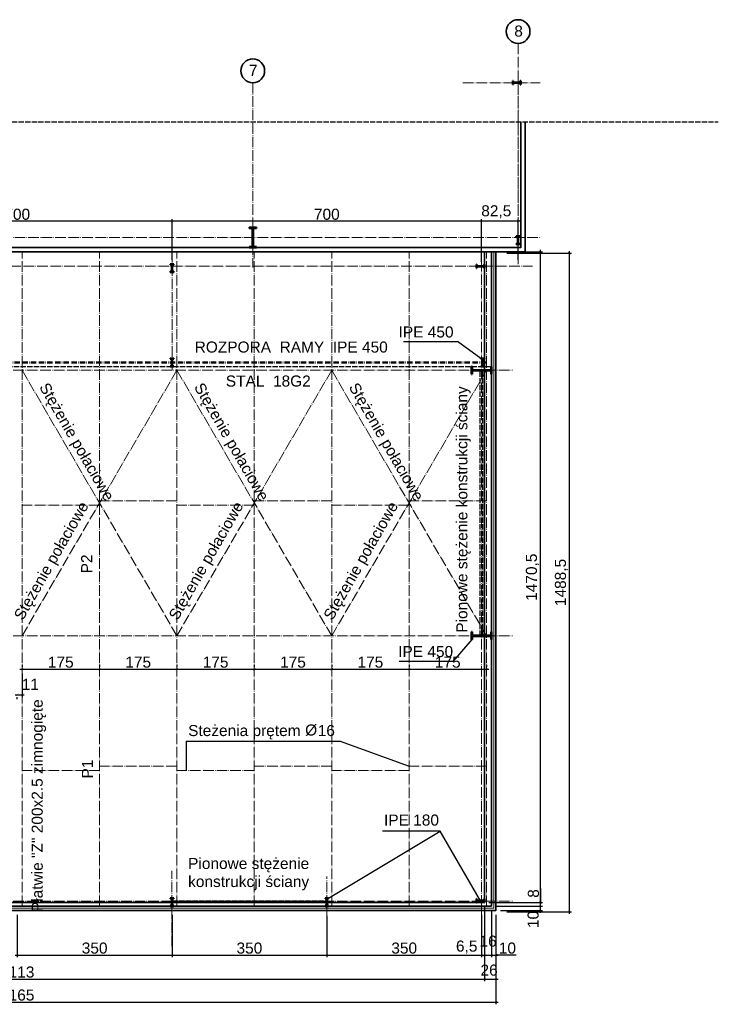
# Model space of a CAD drawing. Header units: millimetres. Extents: x 470 to 12498, y 432 to 3069.
# Tile 4 of 6: x 3676 to 5256, y 813 to 3039. Entities that reach past the tile are written whole.
import ezdxf

# ---------------------------------------------------------------- set-up
doc = ezdxf.new("R2010")
doc.units = ezdxf.units.MM
for name, pattern in [('ACAD_ISO02W100', [15, 12, -3]), ('ACAD_ISO04W100', [30.5, 24, -3, 0.5, -3]), ('ACAD_ISO10W100', [18.5, 12, -3, 0.5, -3])]:
    doc.linetypes.add(name, pattern=pattern)
for name, color, linetype, lineweight in [('fundamenty', 6, 'Continuous', 50), ('krawędzie', 3, 'Continuous', 35), ('kreskowanie', 1, 'Continuous', 15), ('ocieplenie', 8, 'BATTING', 18), ('osie budynku', 9, 'ACAD_ISO04W100', 20), ('osie elem.konstr', 8, 'ACAD_ISO10W100', 50), ('przerywane', 3, 'ACAD_ISO02W100', 25), ('stolarka', 5, 'Continuous', 35), ('wymiary', 2, 'Continuous', 25)]:
    doc.layers.add(name, color=color, linetype=linetype, lineweight=lineweight)
doc.layers.add('tekst', color=2, linetype='Continuous')
doc.styles.add('arial25', font='arial.ttf', dxfattribs={"height": 25})
doc.linetypes.add('BATTING', pattern='A,0.0001,-0.1,[134,ltypeshp.shx,S=0.1,R=0,X=-0.1,Y=0],-0.2,[134,ltypeshp.shx,S=0.1,R=180,X=0.1,Y=0],-0.1', length=0.4001)
doc.dimstyles.new('wymiar25', dxfattribs={"dimtxt": 25, "dimasz": 5, "dimexe": 5, "dimexo": 10, "dimgap": 3, "dimtad": 1, "dimdec": 1, "dimtxsty": 'arial25', "dimblk": 'ARCHTICK', "dimcen": 5, "dimdle": 5, "dimclrd": 256, "dimclre": 256, "dimclrt": 256, "dimazin": 2, "dimtfac": 1, "dimtdec": 1, "dimtmove": 1, "dimatfit": 3, "dimldrblk": 'ARCHTICK', "dimfxl": 1, "dimlwd": -1, "dimlwe": -1, "dimarcsym": 0})

# ---------------------------------------------------------------- blocks, each defined once
blk = doc.blocks.new('IPE450')
at = {"layer": 'fundamenty'}
for p, q in [((5244.6, 5292.9), (5244.6, 5291.6)), ((5261.6, 5292.9), (5244.6, 5292.9)), ((5252.5, 5291.6), (5244.6, 5291.6)), ((5252.5, 5249.1), (5252.5, 5291.6)), ((5261.6, 5291.6), (5253.7, 5291.6)), ((5253.7, 5249.1), (5253.7, 5291.6)), ((5261.6, 5291.6), (5261.6, 5292.9)), ((5244.6, 5249.1), (5252.5, 5249.1)), ((5244.6, 5249.1), (5244.6, 5247.9)), ((5244.6, 5247.9), (5261.6, 5247.9)), ((5253.7, 5249.1), (5261.6, 5249.1)), ((5261.6, 5247.9), (5261.6, 5249.1))]:
    blk.add_line(p, q, dxfattribs=at)
blk = doc.blocks.new('IPE180')
at = {"layer": 'fundamenty'}
for p, q in [((578.7, 4573.8), (578.7, 4582)), ((578.7, 4582), (579.7, 4582)), ((579.7, 4573.8), (578.7, 4573.8)), ((579.7, 4578.4), (579.7, 4582)), ((579.7, 4578.4), (595.7, 4578.4)), ((579.7, 4577.4), (595.7, 4577.4)), ((579.7, 4573.8), (579.7, 4577.4)), ((595.7, 4582), (596.7, 4582)), ((595.7, 4582), (595.7, 4578.4)), ((595.7, 4577.4), (595.7, 4573.8)), ((596.7, 4573.8), (595.7, 4573.8)), ((596.7, 4582), (596.7, 4573.8))]:
    blk.add_line(p, q, dxfattribs=at)
blk = doc.blocks.new('_ArchTick')
at = {"color": 0, "linetype": 'ByBlock', "const_width": 0.15}
blk.add_lwpolyline([(-0.5, -0.5), (0.5, 0.5)], dxfattribs=at)
blk = doc.blocks.new('*D72')
at = {"layer": 'Defpoints', "color": 0, "transparency": 16777216}
for p in [(4720.9, 2583), (4720.9, 2481.2), (4803.4, 2486.2)]:
    blk.add_point(p, dxfattribs=at)
at = {"layer": 'wymiary', "transparency": 16777216}
for p, q in [((4808.4, 2583), (4715.9, 2583)), ((4720.9, 2491.2), (4720.9, 2588)), ((4803.4, 2496.2), (4803.4, 2588))]:
    blk.add_line(p, q, dxfattribs=at)
at = {"layer": 'wymiary', "transparency": 16777216, "xscale": 5, "yscale": 5, "zscale": 5, "rotation": 180}
blk.add_blockref('_ArchTick', (4720.9, 2583), dxfattribs=at)
at = {"layer": 'wymiary', "transparency": 16777216, "xscale": 5, "yscale": 5, "zscale": 5}
blk.add_blockref('_ArchTick', (4803.4, 2583), dxfattribs=at)
at = {"layer": 'wymiary', "transparency": 16777216, "insert": (4754.1, 2604.4), "char_height": 25, "attachment_point": 5, "style": 'arial25'}
blk.add_mtext('82,5', dxfattribs=at)
blk = doc.blocks.new('*D79')
at = {"layer": 'Defpoints', "color": 0, "transparency": 16777216}
for p in [(3670.9, 1025.2), (4020.9, 1025.2), (4020.9, 924.3)]:
    blk.add_point(p, dxfattribs=at)
at = {"layer": 'wymiary', "transparency": 16777216}
for p, q in [((3670.9, 1015.2), (3670.9, 919.3)), ((4020.9, 1015.2), (4020.9, 919.3)), ((3665.9, 924.3), (4025.9, 924.3))]:
    blk.add_line(p, q, dxfattribs=at)
at = {"layer": 'wymiary', "transparency": 16777216, "xscale": 5, "yscale": 5, "zscale": 5, "rotation": 180}
blk.add_blockref('_ArchTick', (3670.9, 924.3), dxfattribs=at)
at = {"layer": 'wymiary', "transparency": 16777216, "xscale": 5, "yscale": 5, "zscale": 5}
blk.add_blockref('_ArchTick', (4020.9, 924.3), dxfattribs=at)
at = {"layer": 'wymiary', "transparency": 16777216, "insert": (3845.9, 940.1), "char_height": 25, "attachment_point": 5, "style": 'arial25'}
blk.add_mtext('350', dxfattribs=at)
blk = doc.blocks.new('*D80')
at = {"layer": 'Defpoints', "color": 0, "transparency": 16777216}
for p in [(4020.9, 1025.2), (4370.9, 1023.3), (4370.9, 924.3)]:
    blk.add_point(p, dxfattribs=at)
at = {"layer": 'wymiary', "transparency": 16777216}
for p, q in [((4020.9, 1015.2), (4020.9, 919.3)), ((4370.9, 1013.3), (4370.9, 919.3)), ((4015.9, 924.3), (4375.9, 924.3))]:
    blk.add_line(p, q, dxfattribs=at)
at = {"layer": 'wymiary', "transparency": 16777216, "xscale": 5, "yscale": 5, "zscale": 5, "rotation": 180}
blk.add_blockref('_ArchTick', (4020.9, 924.3), dxfattribs=at)
at = {"layer": 'wymiary', "transparency": 16777216, "xscale": 5, "yscale": 5, "zscale": 5}
blk.add_blockref('_ArchTick', (4370.9, 924.3), dxfattribs=at)
at = {"layer": 'wymiary', "transparency": 16777216, "insert": (4195.9, 940.1), "char_height": 25, "attachment_point": 5, "style": 'arial25'}
blk.add_mtext('350', dxfattribs=at)
blk = doc.blocks.new('*D81')
at = {"layer": 'Defpoints', "color": 0, "transparency": 16777216}
for p in [(4720.9, 1025.2), (4370.9, 1023.3), (4720.9, 924.3)]:
    blk.add_point(p, dxfattribs=at)
at = {"layer": 'wymiary', "transparency": 16777216}
for p, q in [((4370.9, 1013.3), (4370.9, 919.3)), ((4720.9, 1015.2), (4720.9, 919.3)), ((4365.9, 924.3), (4725.9, 924.3))]:
    blk.add_line(p, q, dxfattribs=at)
at = {"layer": 'wymiary', "transparency": 16777216, "xscale": 5, "yscale": 5, "zscale": 5, "rotation": 180}
blk.add_blockref('_ArchTick', (4370.9, 924.3), dxfattribs=at)
at = {"layer": 'wymiary', "transparency": 16777216, "xscale": 5, "yscale": 5, "zscale": 5}
blk.add_blockref('_ArchTick', (4720.9, 924.3), dxfattribs=at)
at = {"layer": 'wymiary', "transparency": 16777216, "insert": (4545.9, 940.1), "char_height": 25, "attachment_point": 5, "style": 'arial25'}
blk.add_mtext('350', dxfattribs=at)
blk = doc.blocks.new('*D82')
at = {"layer": 'Defpoints', "color": 0, "transparency": 16777216}
for p in [(4720.9, 1025.2), (4727.4, 1043.2), (4727.4, 924.3)]:
    blk.add_point(p, dxfattribs=at)
at = {"layer": 'wymiary', "transparency": 16777216}
for p, q in [((4727.4, 1033.2), (4727.4, 919.3)), ((4720.9, 1015.2), (4720.9, 919.3)), ((4661.3, 924.3), (4720.9, 924.3)), ((4715.9, 924.3), (4732.4, 924.3))]:
    blk.add_line(p, q, dxfattribs=at)
at = {"layer": 'wymiary', "transparency": 16777216, "xscale": 5, "yscale": 5, "zscale": 5, "rotation": 180}
blk.add_blockref('_ArchTick', (4720.9, 924.3), dxfattribs=at)
at = {"layer": 'wymiary', "transparency": 16777216, "xscale": 5, "yscale": 5, "zscale": 5}
blk.add_blockref('_ArchTick', (4727.4, 924.3), dxfattribs=at)
at = {"layer": 'wymiary', "transparency": 16777216, "insert": (4687.2, 942.4), "char_height": 25, "attachment_point": 5, "style": 'arial25'}
blk.add_mtext('6,5', dxfattribs=at)
blk = doc.blocks.new('*D83')
at = {"layer": 'Defpoints', "color": 0, "transparency": 16777216}
for p in [(4727.4, 1043.2), (4743.4, 1035.2), (4743.4, 924.3)]:
    blk.add_point(p, dxfattribs=at)
at = {"layer": 'wymiary', "transparency": 16777216}
for p, q in [((4727.4, 1033.2), (4727.4, 919.3)), ((4743.4, 1025.2), (4743.4, 919.3)), ((4722.4, 924.3), (4748.4, 924.3))]:
    blk.add_line(p, q, dxfattribs=at)
at = {"layer": 'wymiary', "transparency": 16777216, "xscale": 5, "yscale": 5, "zscale": 5, "rotation": 180}
blk.add_blockref('_ArchTick', (4727.4, 924.3), dxfattribs=at)
at = {"layer": 'wymiary', "transparency": 16777216, "xscale": 5, "yscale": 5, "zscale": 5}
blk.add_blockref('_ArchTick', (4743.4, 924.3), dxfattribs=at)
at = {"layer": 'wymiary', "transparency": 16777216, "insert": (4735.7, 955.8), "char_height": 25, "attachment_point": 5, "style": 'arial25'}
blk.add_mtext('16', dxfattribs=at)
blk = doc.blocks.new('*D84')
at = {"layer": 'Defpoints', "color": 0, "transparency": 16777216}
for p in [(4743.4, 1035.2), (4753.4, 1025.2), (4753.4, 924.3)]:
    blk.add_point(p, dxfattribs=at)
at = {"layer": 'wymiary', "transparency": 16777216}
for p, q in [((4743.4, 1025.2), (4743.4, 919.3)), ((4753.4, 1015.2), (4753.4, 919.3)), ((4738.4, 924.3), (4758.4, 924.3)), ((4798.9, 924.3), (4753.4, 924.3))]:
    blk.add_line(p, q, dxfattribs=at)
at = {"layer": 'wymiary', "transparency": 16777216, "xscale": 5, "yscale": 5, "zscale": 5, "rotation": 180}
blk.add_blockref('_ArchTick', (4743.4, 924.3), dxfattribs=at)
at = {"layer": 'wymiary', "transparency": 16777216, "xscale": 5, "yscale": 5, "zscale": 5}
blk.add_blockref('_ArchTick', (4753.4, 924.3), dxfattribs=at)
at = {"layer": 'wymiary', "transparency": 16777216, "insert": (4779.2, 940.1), "char_height": 25, "attachment_point": 5, "style": 'arial25'}
blk.add_mtext('10', dxfattribs=at)
blk = doc.blocks.new('*D85')
at = {"layer": 'Defpoints', "color": 0, "transparency": 16777216}
for p in [(4020.9, 2583), (4020.9, 2486.2), (4720.9, 2491.2)]:
    blk.add_point(p, dxfattribs=at)
at = {"layer": 'wymiary', "transparency": 16777216}
for p, q in [((4725.9, 2583), (4015.9, 2583)), ((4020.9, 2496.2), (4020.9, 2588)), ((4720.9, 2501.2), (4720.9, 2588))]:
    blk.add_line(p, q, dxfattribs=at)
at = {"layer": 'wymiary', "transparency": 16777216, "xscale": 5, "yscale": 5, "zscale": 5, "rotation": 180}
blk.add_blockref('_ArchTick', (4020.9, 2583), dxfattribs=at)
at = {"layer": 'wymiary', "transparency": 16777216, "xscale": 5, "yscale": 5, "zscale": 5}
blk.add_blockref('_ArchTick', (4720.9, 2583), dxfattribs=at)
at = {"layer": 'wymiary', "transparency": 16777216, "insert": (4370.9, 2598.8), "char_height": 25, "attachment_point": 5, "style": 'arial25'}
blk.add_mtext('700', dxfattribs=at)
blk = doc.blocks.new('*D86')
at = {"layer": 'Defpoints', "color": 0, "transparency": 16777216}
for p in [(3320.9, 2583), (3320.9, 2513.7), (4020.9, 2486.2)]:
    blk.add_point(p, dxfattribs=at)
at = {"layer": 'wymiary', "transparency": 16777216}
for p, q in [((4025.9, 2583), (3315.9, 2583)), ((3320.9, 2523.7), (3320.9, 2588)), ((4020.9, 2496.2), (4020.9, 2588))]:
    blk.add_line(p, q, dxfattribs=at)
at = {"layer": 'wymiary', "transparency": 16777216, "xscale": 5, "yscale": 5, "zscale": 5, "rotation": 180}
blk.add_blockref('_ArchTick', (3320.9, 2583), dxfattribs=at)
at = {"layer": 'wymiary', "transparency": 16777216, "xscale": 5, "yscale": 5, "zscale": 5}
blk.add_blockref('_ArchTick', (4020.9, 2583), dxfattribs=at)
at = {"layer": 'wymiary', "transparency": 16777216, "insert": (3670.9, 2598.8), "char_height": 25, "attachment_point": 5, "style": 'arial25'}
blk.add_mtext('700', dxfattribs=at)
blk = doc.blocks.new('*D90')
at = {"layer": 'Defpoints', "color": 0, "transparency": 16777216}
for p in [(4727.4, 1046.2), (2614.4, 1025.2), (4727.4, 870.1)]:
    blk.add_point(p, dxfattribs=at)
at = {"layer": 'wymiary', "transparency": 16777216}
for p, q in [((4727.4, 1036.2), (4727.4, 865.1)), ((2614.4, 1015.2), (2614.4, 865.1)), ((2609.4, 870.1), (4732.4, 870.1))]:
    blk.add_line(p, q, dxfattribs=at)
at = {"layer": 'wymiary', "transparency": 16777216, "xscale": 5, "yscale": 5, "zscale": 5, "rotation": 180}
blk.add_blockref('_ArchTick', (2614.4, 870.1), dxfattribs=at)
at = {"layer": 'wymiary', "transparency": 16777216, "xscale": 5, "yscale": 5, "zscale": 5}
blk.add_blockref('_ArchTick', (4727.4, 870.1), dxfattribs=at)
at = {"layer": 'wymiary', "transparency": 16777216, "insert": (3670.9, 885.9), "char_height": 25, "attachment_point": 5, "style": 'arial25'}
blk.add_mtext('2113', dxfattribs=at)
blk = doc.blocks.new('*D91')
at = {"layer": 'Defpoints', "color": 0, "transparency": 16777216}
for p in [(4727.4, 1046.2), (4753.4, 1025.2), (4753.4, 870.1)]:
    blk.add_point(p, dxfattribs=at)
at = {"layer": 'wymiary', "transparency": 16777216}
for p, q in [((4727.4, 1036.2), (4727.4, 865.1)), ((4753.4, 1015.2), (4753.4, 865.1)), ((4722.4, 870.1), (4758.4, 870.1))]:
    blk.add_line(p, q, dxfattribs=at)
at = {"layer": 'wymiary', "transparency": 16777216, "xscale": 5, "yscale": 5, "zscale": 5, "rotation": 180}
blk.add_blockref('_ArchTick', (4727.4, 870.1), dxfattribs=at)
at = {"layer": 'wymiary', "transparency": 16777216, "xscale": 5, "yscale": 5, "zscale": 5}
blk.add_blockref('_ArchTick', (4753.4, 870.1), dxfattribs=at)
at = {"layer": 'wymiary', "transparency": 16777216, "insert": (4737.8, 890.2), "char_height": 25, "attachment_point": 5, "style": 'arial25'}
blk.add_mtext('26', dxfattribs=at)
blk = doc.blocks.new('*D92')
at = {"layer": 'Defpoints', "color": 0, "transparency": 16777216}
for p in [(2588.4, 1025.2), (4753.4, 1025.2), (4753.4, 818.1)]:
    blk.add_point(p, dxfattribs=at)
at = {"layer": 'wymiary', "transparency": 16777216}
for p, q in [((2588.4, 1015.2), (2588.4, 813.1)), ((4753.4, 1015.2), (4753.4, 813.1)), ((2583.4, 818.1), (4758.4, 818.1))]:
    blk.add_line(p, q, dxfattribs=at)
at = {"layer": 'wymiary', "transparency": 16777216, "xscale": 5, "yscale": 5, "zscale": 5, "rotation": 180}
blk.add_blockref('_ArchTick', (2588.4, 818.1), dxfattribs=at)
at = {"layer": 'wymiary', "transparency": 16777216, "xscale": 5, "yscale": 5, "zscale": 5}
blk.add_blockref('_ArchTick', (4753.4, 818.1), dxfattribs=at)
at = {"layer": 'wymiary', "transparency": 16777216, "insert": (3670.9, 833.9), "char_height": 25, "attachment_point": 5, "style": 'arial25'}
blk.add_mtext('2165', dxfattribs=at)
blk = doc.blocks.new('*D61')
at = {"layer": 'Defpoints', "color": 0, "transparency": 16777216}
for p in [(4743.4, 1035.2), (4753.4, 1025.2), (4853.8, 1035.2)]:
    blk.add_point(p, dxfattribs=at)
at = {"layer": 'wymiary', "transparency": 16777216}
for p, q in [((4753.4, 1035.2), (4858.8, 1035.2)), ((4763.4, 1025.2), (4858.8, 1025.2)), ((4853.8, 1020.2), (4853.8, 1040.2))]:
    blk.add_line(p, q, dxfattribs=at)
at = {"layer": 'wymiary', "transparency": 16777216, "xscale": 5, "yscale": 5, "zscale": 5}
for p, rotation in [((4853.8, 1035.2), 90), ((4853.8, 1025.2), 270)]:
    blk.add_blockref('_ArchTick', p, dxfattribs=dict(at, rotation=rotation))
at = {"layer": 'wymiary', "transparency": 16777216, "insert": (4837.5, 1004.9), "char_height": 25, "attachment_point": 5, "rotation": 90, "style": 'arial25'}
blk.add_mtext('10', dxfattribs=at)
blk = doc.blocks.new('*D62')
at = {"layer": 'Defpoints', "color": 0, "transparency": 16777216}
for p in [(4727.4, 1043.2), (4743.4, 1035.2), (4853.8, 1043.2)]:
    blk.add_point(p, dxfattribs=at)
at = {"layer": 'wymiary', "transparency": 16777216}
for p, q in [((4853.8, 1074.8), (4853.8, 1043.2)), ((4853.8, 1030.2), (4853.8, 1048.2)), ((4737.4, 1043.2), (4858.8, 1043.2)), ((4753.4, 1035.2), (4858.8, 1035.2))]:
    blk.add_line(p, q, dxfattribs=at)
at = {"layer": 'wymiary', "transparency": 16777216, "xscale": 5, "yscale": 5, "zscale": 5}
for p, rotation in [((4853.8, 1043.2), 90), ((4853.8, 1035.2), 270)]:
    blk.add_blockref('_ArchTick', p, dxfattribs=dict(at, rotation=rotation))
at = {"layer": 'wymiary', "transparency": 16777216, "insert": (4838.1, 1063.6), "char_height": 25, "attachment_point": 5, "rotation": 90, "style": 'arial25'}
blk.add_mtext('8', dxfattribs=at)
blk = doc.blocks.new('*D93')
at = {"layer": 'Defpoints', "color": 0, "transparency": 16777216}
for p in [(4763.4, 2513.7), (4853.8, 2513.7), (4727.4, 1043.2)]:
    blk.add_point(p, dxfattribs=at)
at = {"layer": 'wymiary', "transparency": 16777216}
for p, q in [((4853.8, 1038.2), (4853.8, 2518.7)), ((4773.4, 2513.7), (4858.8, 2513.7)), ((4737.4, 1043.2), (4858.8, 1043.2))]:
    blk.add_line(p, q, dxfattribs=at)
at = {"layer": 'wymiary', "transparency": 16777216, "xscale": 5, "yscale": 5, "zscale": 5}
for p, rotation in [((4853.8, 2513.7), 90), ((4853.8, 1043.2), 270)]:
    blk.add_blockref('_ArchTick', p, dxfattribs=dict(at, rotation=rotation))
at = {"layer": 'wymiary', "transparency": 16777216, "insert": (4835.8, 1778.5), "char_height": 25, "attachment_point": 5, "rotation": 90, "style": 'arial25'}
blk.add_mtext('1470,5', dxfattribs=at)
blk = doc.blocks.new('*D63')
at = {"layer": 'Defpoints', "color": 0, "transparency": 16777216}
for p in [(4768, 2510.8), (4919.4, 2510.8), (4768, 1022.3)]:
    blk.add_point(p, dxfattribs=at)
at = {"layer": 'wymiary', "transparency": 16777216}
for p, q in [((4919.4, 1017.3), (4919.4, 2515.8)), ((4778, 2510.8), (4924.4, 2510.8)), ((4778, 1022.3), (4924.4, 1022.3))]:
    blk.add_line(p, q, dxfattribs=at)
at = {"layer": 'wymiary', "transparency": 16777216, "xscale": 5, "yscale": 5, "zscale": 5}
for p, rotation in [((4919.4, 2510.8), 90), ((4919.4, 1022.3), 270)]:
    blk.add_blockref('_ArchTick', p, dxfattribs=dict(at, rotation=rotation))
at = {"layer": 'wymiary', "transparency": 16777216, "insert": (4901.4, 1766.6), "char_height": 25, "attachment_point": 5, "rotation": 90, "style": 'arial25'}
blk.add_mtext('1488,5', dxfattribs=at)
blk = doc.blocks.new('*D100')
at = {"layer": 'Defpoints', "color": 0, "transparency": 16777216}
for p in [(3681.9, 1570.6), (3670.9, 1512.6), (3681.9, 1512.6)]:
    blk.add_point(p, dxfattribs=at)
at = {"layer": 'wymiary', "transparency": 16777216}
for p, q in [((3681.9, 1560.6), (3681.9, 1507.6)), ((3665.9, 1512.6), (3686.9, 1512.6)), ((3670.9, 1502.6), (3670.9, 1507.6))]:
    blk.add_line(p, q, dxfattribs=at)
at = {"layer": 'wymiary', "transparency": 16777216, "xscale": 5, "yscale": 5, "zscale": 5, "rotation": 180}
blk.add_blockref('_ArchTick', (3670.9, 1512.6), dxfattribs=at)
at = {"layer": 'wymiary', "transparency": 16777216, "xscale": 5, "yscale": 5, "zscale": 5}
blk.add_blockref('_ArchTick', (3681.9, 1512.6), dxfattribs=at)
at = {"layer": 'wymiary', "transparency": 16777216, "insert": (3700.4, 1536.4), "char_height": 25, "attachment_point": 5, "style": 'arial25'}
blk.add_mtext('11', dxfattribs=at)
blk = doc.blocks.new('*D101')
at = {"layer": 'Defpoints', "color": 0, "transparency": 16777216}
for p in [(3681.9, 1570.6), (3856.9, 1570.6), (3856.9, 1570.6)]:
    blk.add_point(p, dxfattribs=at)
at = {"layer": 'wymiary', "transparency": 16777216}
for p, q in [((3681.9, 1580.6), (3681.9, 1575.6)), ((3856.9, 1580.6), (3856.9, 1575.6)), ((3676.9, 1570.6), (3861.9, 1570.6))]:
    blk.add_line(p, q, dxfattribs=at)
at = {"layer": 'wymiary', "transparency": 16777216, "xscale": 5, "yscale": 5, "zscale": 5, "rotation": 180}
blk.add_blockref('_ArchTick', (3681.9, 1570.6), dxfattribs=at)
at = {"layer": 'wymiary', "transparency": 16777216, "xscale": 5, "yscale": 5, "zscale": 5}
blk.add_blockref('_ArchTick', (3856.9, 1570.6), dxfattribs=at)
at = {"layer": 'wymiary', "transparency": 16777216, "insert": (3769.4, 1586.4), "char_height": 25, "attachment_point": 5, "style": 'arial25'}
blk.add_mtext('175', dxfattribs=at)
blk = doc.blocks.new('*D102')
at = {"layer": 'Defpoints', "color": 0, "transparency": 16777216}
for p in [(3856.9, 1570.6), (4031.9, 1570.6), (4031.9, 1570.6)]:
    blk.add_point(p, dxfattribs=at)
at = {"layer": 'wymiary', "transparency": 16777216}
for p, q in [((3856.9, 1580.6), (3856.9, 1575.6)), ((4031.9, 1580.6), (4031.9, 1575.6)), ((3851.9, 1570.6), (4036.9, 1570.6))]:
    blk.add_line(p, q, dxfattribs=at)
at = {"layer": 'wymiary', "transparency": 16777216, "xscale": 5, "yscale": 5, "zscale": 5, "rotation": 180}
blk.add_blockref('_ArchTick', (3856.9, 1570.6), dxfattribs=at)
at = {"layer": 'wymiary', "transparency": 16777216, "xscale": 5, "yscale": 5, "zscale": 5}
blk.add_blockref('_ArchTick', (4031.9, 1570.6), dxfattribs=at)
at = {"layer": 'wymiary', "transparency": 16777216, "insert": (3944.4, 1586.4), "char_height": 25, "attachment_point": 5, "style": 'arial25'}
blk.add_mtext('175', dxfattribs=at)
blk = doc.blocks.new('*D103')
at = {"layer": 'Defpoints', "color": 0, "transparency": 16777216}
for p in [(4031.9, 1570.6), (4206.9, 1570.6), (4206.9, 1570.6)]:
    blk.add_point(p, dxfattribs=at)
at = {"layer": 'wymiary', "transparency": 16777216}
for p, q in [((4031.9, 1580.6), (4031.9, 1575.6)), ((4206.9, 1580.6), (4206.9, 1575.6)), ((4026.9, 1570.6), (4211.9, 1570.6))]:
    blk.add_line(p, q, dxfattribs=at)
at = {"layer": 'wymiary', "transparency": 16777216, "xscale": 5, "yscale": 5, "zscale": 5, "rotation": 180}
blk.add_blockref('_ArchTick', (4031.9, 1570.6), dxfattribs=at)
at = {"layer": 'wymiary', "transparency": 16777216, "xscale": 5, "yscale": 5, "zscale": 5}
blk.add_blockref('_ArchTick', (4206.9, 1570.6), dxfattribs=at)
at = {"layer": 'wymiary', "transparency": 16777216, "insert": (4119.4, 1586.4), "char_height": 25, "attachment_point": 5, "style": 'arial25'}
blk.add_mtext('175', dxfattribs=at)
blk = doc.blocks.new('*D104')
at = {"layer": 'Defpoints', "color": 0, "transparency": 16777216}
for p in [(4206.9, 1570.6), (4381.9, 1570.6), (4381.9, 1570.6)]:
    blk.add_point(p, dxfattribs=at)
at = {"layer": 'wymiary', "transparency": 16777216}
for p, q in [((4206.9, 1580.6), (4206.9, 1575.6)), ((4381.9, 1580.6), (4381.9, 1575.6)), ((4201.9, 1570.6), (4386.9, 1570.6))]:
    blk.add_line(p, q, dxfattribs=at)
at = {"layer": 'wymiary', "transparency": 16777216, "xscale": 5, "yscale": 5, "zscale": 5, "rotation": 180}
blk.add_blockref('_ArchTick', (4206.9, 1570.6), dxfattribs=at)
at = {"layer": 'wymiary', "transparency": 16777216, "xscale": 5, "yscale": 5, "zscale": 5}
blk.add_blockref('_ArchTick', (4381.9, 1570.6), dxfattribs=at)
at = {"layer": 'wymiary', "transparency": 16777216, "insert": (4294.4, 1586.4), "char_height": 25, "attachment_point": 5, "style": 'arial25'}
blk.add_mtext('175', dxfattribs=at)
blk = doc.blocks.new('*D105')
at = {"layer": 'Defpoints', "color": 0, "transparency": 16777216}
for p in [(4381.9, 1570.6), (4556.9, 1570.6), (4556.9, 1570.6)]:
    blk.add_point(p, dxfattribs=at)
at = {"layer": 'wymiary', "transparency": 16777216}
for p, q in [((4381.9, 1580.6), (4381.9, 1575.6)), ((4556.9, 1580.6), (4556.9, 1575.6)), ((4376.9, 1570.6), (4561.9, 1570.6))]:
    blk.add_line(p, q, dxfattribs=at)
at = {"layer": 'wymiary', "transparency": 16777216, "xscale": 5, "yscale": 5, "zscale": 5, "rotation": 180}
blk.add_blockref('_ArchTick', (4381.9, 1570.6), dxfattribs=at)
at = {"layer": 'wymiary', "transparency": 16777216, "xscale": 5, "yscale": 5, "zscale": 5}
blk.add_blockref('_ArchTick', (4556.9, 1570.6), dxfattribs=at)
at = {"layer": 'wymiary', "transparency": 16777216, "insert": (4469.4, 1586.4), "char_height": 25, "attachment_point": 5, "style": 'arial25'}
blk.add_mtext('175', dxfattribs=at)
blk = doc.blocks.new('*D106')
at = {"layer": 'Defpoints', "color": 0, "transparency": 16777216}
for p in [(4556.9, 1570.6), (4731.9, 1570.6), (4731.9, 1570.6)]:
    blk.add_point(p, dxfattribs=at)
at = {"layer": 'wymiary', "transparency": 16777216}
for p, q in [((4556.9, 1580.6), (4556.9, 1575.6)), ((4731.9, 1580.6), (4731.9, 1575.6)), ((4551.9, 1570.6), (4736.9, 1570.6))]:
    blk.add_line(p, q, dxfattribs=at)
at = {"layer": 'wymiary', "transparency": 16777216, "xscale": 5, "yscale": 5, "zscale": 5, "rotation": 180}
blk.add_blockref('_ArchTick', (4556.9, 1570.6), dxfattribs=at)
at = {"layer": 'wymiary', "transparency": 16777216, "xscale": 5, "yscale": 5, "zscale": 5}
blk.add_blockref('_ArchTick', (4731.9, 1570.6), dxfattribs=at)
at = {"layer": 'wymiary', "transparency": 16777216, "insert": (4644.4, 1586.4), "char_height": 25, "attachment_point": 5, "style": 'arial25'}
blk.add_mtext('175', dxfattribs=at)

msp = doc.modelspace()

# ---------------------------------------------------------------- linework, layer by layer
at = {"layer": 'krawędzie'}
for p, q in [((3683.43, 2513.74), (4123.43, 2513.74)), ((4283.43, 2513.74), (4763.43, 2513.74)), ((4727.43, 2513.74), (4727.43, 1043.24)), ((4743.43, 2513.74), (4743.43, 1035.24)), ((4743.43, 1035.24), (2598.43, 1035.24)), ((4727.43, 1043.24), (2614.43, 1043.24))]:
    msp.add_line(p, q, dxfattribs=at)
for points in [[(4809.43, 2807.47), (4809.43, 2523.74), (2994.93, 2523.74), (2994.93, 2513.74), (3523.43, 2513.74)], [(4819.43, 2807.47), (4819.43, 2513.74), (3343.53, 2513.74)], [(4753.43, 2513.74), (4753.43, 1025.24), (2588.43, 1025.24), (2588.43, 1280.74)]]:
    msp.add_lwpolyline(points, dxfattribs=at)
at = {"layer": 'ocieplenie', "ltscale": 10}
for p, q in [((4748.43, 1030.24), (4748.43, 2513.74)), ((2598.43, 1030.24), (4748.43, 1030.24))]:
    msp.add_line(p, q, dxfattribs=at)
at = {"layer": 'osie budynku'}
for p, q in [((4803.43, 2985.01), (4803.43, 2567.35)), ((4203.43, 2896.24), (4203.43, 2478.74)), ((4678.74, 2896.24), (4853.43, 2896.24)), ((4803.43, 2896.24), (4803.43, 2486.24)), ((523.63, 2546.24), (4853.43, 2546.24)), ((4720.93, 944.24), (4720.93, 2549.24)), ((3681.93, 1035.24), (3681.93, 2513.74)), ((3856.93, 1035.24), (3856.93, 2513.74)), ((4020.93, 2246.24), (4020.93, 2513.74)), ((4031.93, 1035.24), (4031.93, 2513.74)), ((4206.93, 1035.24), (4206.93, 2513.74)), ((4381.93, 1035.24), (4381.93, 2513.74)), ((4556.93, 1035.24), (4556.93, 2513.74)), ((4731.93, 1035.24), (4731.93, 2513.74)), ((2465.33, 2481.24), (4835.9, 2481.24)), ((2411.43, 2246.24), (4791.43, 2246.24)), ((3681.93, 2246.24), (4031.93, 1646.24)), ((4031.93, 2246.24), (3681.93, 1646.24)), ((4031.93, 2246.24), (4381.93, 1646.24)), ((4381.93, 2246.24), (4031.93, 1646.24)), ((4381.93, 2246.24), (4731.93, 1646.24)), ((4731.93, 2246.24), (4381.93, 1646.24)), ((3856.93, 1941.24), (3681.93, 1941.24)), ((4031.93, 1951.24), (3856.93, 1951.24)), ((4206.93, 1941.24), (4031.93, 1941.24)), ((4381.93, 1951.24), (4206.93, 1951.24)), ((4556.93, 1941.24), (4381.93, 1941.24)), ((4731.93, 1951.24), (4556.93, 1951.24)), ((2411.43, 1646.24), (4791.43, 1646.24)), ((3856.93, 1341.24), (3681.93, 1341.24)), ((4031.93, 1351.24), (3856.93, 1351.24)), ((4206.93, 1341.24), (4031.93, 1341.24)), ((4381.93, 1351.24), (4206.93, 1351.24)), ((4556.93, 1341.24), (4381.93, 1341.24)), ((4731.93, 1351.24), (4556.93, 1351.24)), ((4020.43, 944.24), (4020.43, 1114.61)), ((4370.93, 944.24), (4370.93, 1102.28)), ((2411.43, 1046.24), (4791.43, 1046.24))]:
    msp.add_line(p, q, dxfattribs=at)
at = {"layer": 'osie elem.konstr'}
msp.add_line((2609.93, 2263.74), (4731.93, 2263.74), dxfattribs=at)
at = {"layer": 'przerywane'}
for p, q in [((538.59, 2807.47), (5256.11, 2807.47)), ((2598.43, 2254.74), (4743.43, 2254.74)), ((4717.93, 1646.24), (4717.93, 2246.24)), ((4723.93, 1646.24), (4723.93, 2246.24)), ((4021.93, 1046.99), (4370.93, 1046.99)), ((4021.93, 1044.86), (4370.93, 1044.86))]:
    msp.add_line(p, q, dxfattribs=at)
at = {"layer": 'stolarka'}
for centre in [(4803.43, 3011.86), (4203.43, 2923.09)]:
    msp.add_circle(centre, 26.85, dxfattribs=at)
at = {"layer": 'tekst'}
for p, q in [((4544.1, 2311.27), (4666.59, 2311.27)), ((4534.12, 1588.95), (4656.61, 1588.95))]:
    msp.add_line(p, q, dxfattribs=at)
at = {"layer": 'wymiary'}
for p, q in [((4719.23, 2272.74), (4666.59, 2311.27)), ((4698.43, 1637.74), (4656.61, 1588.95)), ((4053.06, 1407.66), (4401.18, 1407.66)), ((4053.06, 1407.66), (4053.06, 1341.24)), ((4401.18, 1407.66), (4556.93, 1351.24)), ((4375.03, 1053.24), (4627.47, 1204.76)), ((4627.47, 1204.76), (4496.55, 1204.76)), ((4718.23, 1047.34), (4627.47, 1204.76))]:
    msp.add_line(p, q, dxfattribs=at)

# ---------------------------------------------------------------- block references
at = {"layer": 'krawędzie'}
msp.add_blockref('IPE450', (-1049.66, -2724.12), dxfattribs=at)
msp.add_blockref('IPE450', (-1049.66, -2724.12), dxfattribs=at)
at = {"layer": 'krawędzie', "rotation": 90}
msp.add_blockref('IPE180', (9381.29, 1952.53), dxfattribs=at)
msp.add_blockref('IPE180', (9381.29, 1952.53), dxfattribs=at)
at = {"layer": 'kreskowanie'}
for p in [(4212.72, -1681.62), (4130.72, -3530.52)]:
    msp.add_blockref('IPE180', p, dxfattribs=at)
for p, rotation in [((-556.93, 3064.95), 270), ((5306.14, 7059.09), 180), ((-556.93, 2851.45), 270), ((145.47, 2851.45), 270), ((-556.93, 1631.95), 270), ((-206.93, 1631.95), 270)]:
    msp.add_blockref('IPE180', p, dxfattribs=dict(at, rotation=rotation))
at = {"layer": 'wymiary', "xscale": -1, "rotation": 90}
for p in [(9991.29, 7499.32), (9991.29, 6899.32)]:
    msp.add_blockref('IPE450', p, dxfattribs=at)

# ---------------------------------------------------------------- texts
at = {"layer": 'tekst', "style": 'arial25'}
for s, p in [('8', (4794.81, 3000.52)), ('7', (4194.81, 2911.75)), ('IPE 450', (4533.17, 2320.37)), ('ROZPORA  RAMY  IPE 450', (4072.11, 2286.26)), ('STAL  18G2', (4142.47, 2209.45)), ('IPE 450', (4532.26, 1598.05)), ('Steżenia prętem    16', (4057.29, 1419.45)), ('IPE 180', (4500.26, 1217.11)), ('Pionowe stężenie', (4057.29, 1118.99)), ('konstrukcji ściany', (4057.29, 1078.21))]:
    msp.add_text(s, height=25, dxfattribs=at).set_placement(p)
for s, rotation, p in [('Pionowe stężenie konstrukcji ściany', 90, (4688.72, 1653.04)), ('Stężenie połaciowe', 299.99354, (3719.79, 2208.69)), ('Stężenie połaciowe', 299.99354, (4069.79, 2208.69)), ('Stężenie połaciowe', 299.99354, (4419.79, 2208.69)), ('Stężenie połaciowe', 60.14894, (3683.5, 1679.31)), ('Stężenie połaciowe', 60.14894, (4033.5, 1679.31)), ('Stężenie połaciowe', 60.14894, (4383.5, 1679.31)), ('P2', 90, (3840.38, 1787.25)), ('Płatwie "Z" 200x2.5 zimnogięte', 90, (3728.5, 1021.66)), ('P1', 90, (3842.21, 1323.56))]:
    msp.add_text(s, height=25, rotation=rotation, dxfattribs=at).set_placement(p)
at = {"layer": 'tekst', "insert": (4321.89, 1445.67), "char_height": 25, "width": 21.8541, "attachment_point": 1, "style": 'arial25'}
msp.add_mtext('%%C', dxfattribs=at)

# ---------------------------------------------------------------- dimensions: what is measured, and where the dimension line sits
at = {"layer": 'wymiary'}
for base, p1, p2, picture, middle in [((3320.93, 2583.03), (4020.93, 2486.24), (3320.93, 2513.74), '*D86', (3670.93, 2598.8)), ((4020.93, 2583.03), (4720.93, 2491.24), (4020.93, 2486.24), '*D85', (4370.93, 2598.8)), ((3856.93, 1570.65), (3681.93, 1570.65), (3856.93, 1570.65), '*D101', (3769.43, 1586.41)), ((4031.93, 1570.65), (3856.93, 1570.65), (4031.93, 1570.65), '*D102', (3944.43, 1586.41)), ((4206.93, 1570.65), (4031.93, 1570.65), (4206.93, 1570.65), '*D103', (4119.43, 1586.41)), ((4381.93, 1570.65), (4206.93, 1570.65), (4381.93, 1570.65), '*D104', (4294.43, 1586.41)), ((4556.93, 1570.65), (4381.93, 1570.65), (4556.93, 1570.65), '*D105', (4469.43, 1586.41)), ((4731.93, 1570.65), (4556.93, 1570.65), (4731.93, 1570.65), '*D106', (4644.43, 1586.41)), ((4727.43, 870.11), (2614.43, 1025.24), (4727.43, 1046.24), '*D90', (3670.93, 885.89)), ((4753.43, 818.11), (2588.43, 1025.24), (4753.43, 1025.24), '*D92', (3670.93, 833.87)), ((4020.93, 924.33), (3670.93, 1025.24), (4020.93, 1025.24), '*D79', (3845.93, 940.1)), ((4370.93, 924.33), (4020.93, 1025.24), (4370.93, 1023.26), '*D80', (4195.93, 940.1)), ((4720.93, 924.33), (4370.93, 1023.26), (4720.93, 1025.24), '*D81', (4545.93, 940.1))]:
    dim = msp.add_linear_dim(base=base, p1=p1, p2=p2, dimstyle='wymiar25', dxfattribs=at)
    dim.commit()
    dim.dimension.update_dxf_attribs({"geometry": picture, "text_midpoint": middle})
for base, p1, p2, picture, middle in [((4720.93, 2583.03), (4803.43, 2486.24), (4720.93, 2481.24), '*D72', (4754.12, 2586.36)), ((3681.93, 1512.6), (3670.93, 1512.6), (3681.93, 1570.65), '*D100', (3700.42, 1520.87)), ((4753.43, 870.11), (4727.43, 1046.24), (4753.43, 1025.24), '*D91', (4737.78, 874.42)), ((4727.43, 924.33), (4720.93, 1025.24), (4727.43, 1043.24), '*D82', (4687.24, 918)), ((4743.43, 924.33), (4727.43, 1043.24), (4743.43, 1035.24), '*D83', (4735.74, 939.99)), ((4753.43, 924.33), (4743.43, 1035.24), (4753.43, 1025.24), '*D84', (4779.23, 921.05))]:
    dim = msp.add_linear_dim(base=base, p1=p1, p2=p2, dimstyle='wymiar25', dxfattribs=at)
    dim.commit()
    dim.dimension.update_dxf_attribs({"geometry": picture, "text_midpoint": middle, "dimtype": 160})
for base, p1, p2, picture, middle in [((4853.84, 2513.74), (4727.43, 1043.24), (4763.43, 2513.74), '*D93', (4835.81, 1778.49)), ((4919.45, 2510.82), (4768.04, 1022.32), (4768.04, 2510.82), '*D63', (4901.42, 1766.57))]:
    dim = msp.add_linear_dim(base=base, p1=p1, p2=p2, angle=90, dimstyle='wymiar25', dxfattribs=at)
    dim.commit()
    dim.dimension.update_dxf_attribs({"geometry": picture, "text_midpoint": middle})
for base, p1, p2, picture, middle in [((4853.84, 1043.24), (4743.43, 1035.24), (4727.43, 1043.24), '*D62', (4844.16, 1063.57)), ((4853.84, 1035.24), (4753.43, 1025.24), (4743.43, 1035.24), '*D61', (4853.24, 1004.89))]:
    dim = msp.add_linear_dim(base=base, p1=p1, p2=p2, angle=90, dimstyle='wymiar25', dxfattribs=at)
    dim.commit()
    dim.dimension.update_dxf_attribs({"geometry": picture, "text_midpoint": middle, "dimtype": 160})

doc.saveas('drawing.dxf')
